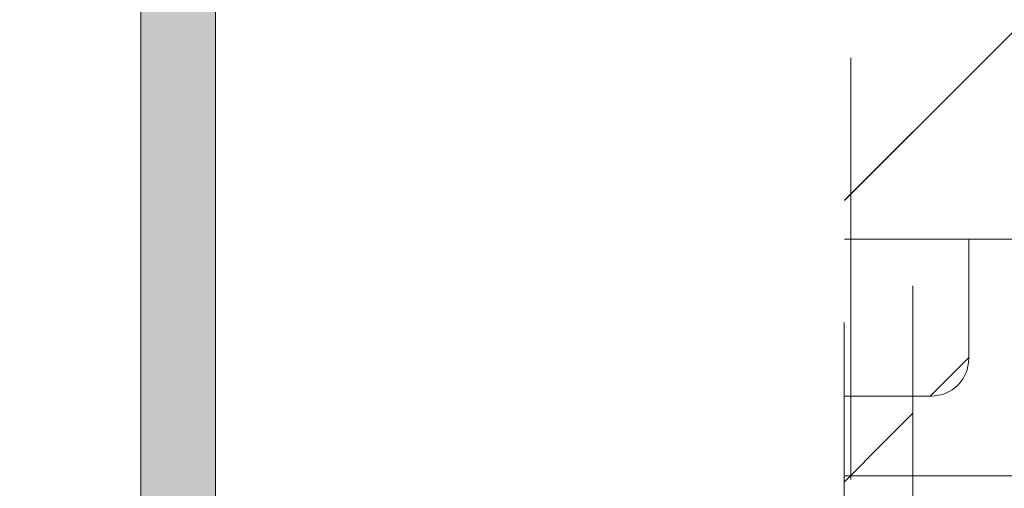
# Model space of a CAD drawing. Header units: inches. Extents: x -416 to -272, y -73 to 47.
# Tile 10 of 206: x -407.31 to -404.2, y -24.73 to -23.25. Entities that reach past the tile are written whole.
import ezdxf

# ---------------------------------------------------------------- set-up
doc = ezdxf.new("R2010")
doc.units = ezdxf.units.IN
doc.header["$LTSCALE"] = 32
doc.header["$MEASUREMENT"] = 0
doc.header["$PDMODE"] = 1
doc.header["$PDSIZE"] = -2
doc.linetypes.add('Dash Style-1', pattern=[0.083328, 0.041656, -0.041672])
for name, color, linetype, lineweight in [('Black', 7, 'Continuous', 18), ('DashLine', 7, 'Continuous', 13), ('DashLineFill', 7, 'Dash Style-1', 13), ('Drawing', 7, 'Continuous', 18), ('Leg_Locator', 7, 'Continuous', 13), ('Metal-DeskStructure', 7, 'Continuous', 13), ('None', 7, 'Continuous', 18), ('SolidLine', 7, 'Continuous', 15), ('Wood_1-H', 7, 'Continuous', 13)]:
    doc.layers.add(name, color=color, linetype=linetype, lineweight=lineweight)
pattern_1 = [(45, (0, 0), (-1.61301565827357, 1.935715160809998), []), (45, (-1.0608, 1.0608), (-0.4723460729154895, 0.4167612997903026), [])]

# ---------------------------------------------------------------- blocks, each defined once
blk = doc.blocks.new('1BRPFY-Leg_Plate (2D)')
at = {"layer": 'DashLineFill', "linetype": 'Continuous', "lineweight": 13}
h = blk.add_hatch(dxfattribs=at)
h.set_pattern_fill('Steel', color=253, style=0, pattern_type=2)
h.set_pattern_definition(pattern_1)
edge = h.paths.add_edge_path()
edge.add_arc((-1.704724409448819, 1.704724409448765), 0.1259842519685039, 90, 180, ccw=False)
edge.add_line((-1.704724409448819, 1.830708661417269), (1.704724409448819, 1.830708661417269))
edge.add_arc((1.704724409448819, 1.704724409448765), 0.1259842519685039, 0, 90, ccw=False)
edge.add_line((1.830708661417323, 1.704724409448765), (1.830708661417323, -1.704724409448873))
edge.add_arc((1.704724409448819, -1.704724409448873), 0.125984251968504, -89.99999999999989, 1.1368683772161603e-13, ccw=False)
edge.add_line((1.704724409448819, -1.830708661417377), (-1.704724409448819, -1.830708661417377))
edge.add_arc((-1.704724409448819, -1.704724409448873), 0.125984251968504, 180, 269.99999999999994, ccw=False)
edge.add_line((-1.830708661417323, -1.704724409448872), (-1.830708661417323, 1.704724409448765))
at = {"layer": 'DashLineFill', "flags": 128}
blk.add_lwpolyline([(-1.830708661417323, 1.704724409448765, -0.414213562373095), (-1.704724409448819, 1.830708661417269), (1.704724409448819, 1.830708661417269, -0.414213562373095), (1.830708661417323, 1.704724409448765), (1.830708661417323, -1.704724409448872, -0.414213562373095), (1.704724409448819, -1.830708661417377), (-1.704724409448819, -1.830708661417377, -0.414213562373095), (-1.830708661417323, -1.704724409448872)], format="xyb", close=True, dxfattribs=at)
blk = doc.blocks.new('1BRPX8-Util_Bkt_Lg-F (2D)')
at = {"layer": 'DashLineFill', "linetype": 'Continuous', "lineweight": 13}
h = blk.add_hatch(dxfattribs=at)
h.set_pattern_fill('Steel', color=253, style=0, pattern_type=2)
h.set_pattern_definition(pattern_1)
edge = h.paths.add_edge_path()
edge.add_line((-4.468503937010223, 7.539370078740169), (-2.421259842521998, 7.539370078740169))
edge.add_line((-2.421259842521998, 7.539370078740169), (-2.421259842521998, 7.917322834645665))
edge.add_arc((-2.303149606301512, 7.91732283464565), 0.1181102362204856, 90.0000000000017, 179.9999999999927, ccw=False)
edge.add_line((-2.303149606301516, 8.035433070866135), (2.303149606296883, 8.035433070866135))
edge.add_arc((2.30314960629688, 7.917322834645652), 0.1181102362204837, 6.423306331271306e-12, 89.99999999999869, ccw=False)
edge.add_line((2.421259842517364, 7.917322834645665), (2.421259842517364, 7.539370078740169))
edge.add_line((2.421259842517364, 7.539370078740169), (4.46850393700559, 7.539370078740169))
edge.add_line((4.46850393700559, 7.539370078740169), (4.46850393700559, 7.405511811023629))
edge.add_line((4.46850393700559, 7.405511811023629), (3.129921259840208, 7.405511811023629))
edge.add_line((3.129921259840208, 7.405511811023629), (3.129921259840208, -2.011811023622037))
edge.add_line((3.129921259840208, -2.011811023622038), (4.46850393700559, -2.011811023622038))
edge.add_line((4.46850393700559, -2.011811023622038), (4.46850393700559, -2.145669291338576))
edge.add_line((4.46850393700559, -2.145669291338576), (2.421259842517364, -2.145669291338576))
edge.add_line((2.421259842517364, -2.145669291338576), (2.421259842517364, -2.523622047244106))
edge.add_arc((2.303149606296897, -2.523622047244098), 0.1181102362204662, 269.9999999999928, 359.9999999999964, ccw=False)
edge.add_line((2.303149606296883, -2.641732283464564), (-2.303149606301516, -2.641732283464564))
edge.add_arc((-2.303149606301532, -2.523622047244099), 0.1181102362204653, 180.0000000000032, 270.0000000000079, ccw=False)
edge.add_line((-2.421259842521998, -2.523622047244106), (-2.421259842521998, -2.145669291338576))
edge.add_line((-2.421259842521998, -2.145669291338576), (-4.468503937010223, -2.145669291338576))
edge.add_line((-4.468503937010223, -2.145669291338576), (-4.468503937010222, -2.011811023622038))
edge.add_line((-4.468503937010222, -2.011811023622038), (-3.129921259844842, -2.011811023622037))
edge.add_line((-3.129921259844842, -2.011811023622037), (-3.129921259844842, 7.405511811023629))
edge.add_line((-3.129921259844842, 7.405511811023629), (-4.468503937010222, 7.405511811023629))
edge.add_line((-4.468503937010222, 7.405511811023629), (-4.468503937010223, 7.539370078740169))
at = {"layer": 'DashLineFill', "flags": 128}
blk.add_lwpolyline([(-4.468503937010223, 7.539370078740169), (-2.421259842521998, 7.539370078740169), (-2.421259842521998, 7.917322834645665, -0.4142135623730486), (-2.303149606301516, 8.035433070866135), (2.303149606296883, 8.035433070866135, -0.4142135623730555), (2.421259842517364, 7.917322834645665), (2.421259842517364, 7.539370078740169), (4.46850393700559, 7.539370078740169), (4.46850393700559, 7.405511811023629), (3.129921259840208, 7.405511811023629), (3.129921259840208, -2.011811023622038), (4.46850393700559, -2.011811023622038), (4.46850393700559, -2.145669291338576), (2.421259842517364, -2.145669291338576), (2.421259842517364, -2.523622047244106, -0.4142135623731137), (2.303149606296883, -2.641732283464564), (-2.303149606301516, -2.641732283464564, -0.4142135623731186), (-2.421259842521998, -2.523622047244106), (-2.421259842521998, -2.145669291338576), (-4.468503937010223, -2.145669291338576), (-4.468503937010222, -2.011811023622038), (-3.129921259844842, -2.011811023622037), (-3.129921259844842, 7.405511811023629), (-4.468503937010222, 7.405511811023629)], format="xyb", close=True, dxfattribs=at)
blk = doc.blocks.new('Slate-LegBrace (2D)')
at = {"layer": 'DashLineFill', "linetype": 'Continuous', "lineweight": 13}
h = blk.add_hatch(dxfattribs=at)
h.set_pattern_fill('Steel', color=253, style=0, pattern_type=2)
h.set_pattern_definition(pattern_1)
edge = h.paths.add_edge_path()
edge.add_line((-2.199587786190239, -0.1351515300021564), (-1.374775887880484, -0.1351515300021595))
edge.add_arc((3.774758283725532e-15, -0.01355418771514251), 1.380142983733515, 185.0545920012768, 354.9454079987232)
edge.add_line((1.374775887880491, -0.13515153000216), (2.199718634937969, -0.1351515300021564))
edge.add_arc((6.542437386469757e-05, -0.01705725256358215), 2.202821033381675, 183.0731271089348, 356.92687289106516, ccw=False)
h = blk.add_hatch(dxfattribs=at)
h.set_pattern_fill('Steel', color=253, style=0, pattern_type=2)
h.set_pattern_definition(pattern_1)
edge = h.paths.add_edge_path()
edge.add_line((2.191696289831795, -0.2375138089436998), (1.463739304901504, -0.2375137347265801))
edge.add_arc((-6.542437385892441e-05, -0.01704129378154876), 1.480314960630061, 188.5652811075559, 351.4347188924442, ccw=False)
edge.add_line((-1.463870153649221, -0.2375137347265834), (-2.191827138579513, -0.2375138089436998))
edge.add_line((-2.191827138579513, -0.2375138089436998), (-2.199718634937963, -0.1351515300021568))
edge.add_line((-2.199718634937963, -0.1351515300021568), (-1.374775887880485, -0.1351515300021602))
edge.add_arc((2.886579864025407e-15, -0.01355418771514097), 1.380142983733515, 185.0545920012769, 354.9454079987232)
edge.add_line((1.37477588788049, -0.1351515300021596), (2.199587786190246, -0.1351515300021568))
edge.add_line((2.199587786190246, -0.1351515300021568), (2.191696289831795, -0.2375138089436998))
h = blk.add_hatch(dxfattribs=at)
h.set_pattern_fill('Steel', color=253, style=0, pattern_type=2)
h.set_pattern_definition(pattern_1)
h.paths.add_polyline_path([(0.6865492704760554, -1.819226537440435), (0.6948460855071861, -1.819625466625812), (0.703063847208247, -1.820835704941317), (0.7111234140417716, -1.822845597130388), (0.7189471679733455, -1.825635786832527), (0.7264597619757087, -1.829179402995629), (0.7335888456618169, -1.833442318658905), (0.7402657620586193, -1.838383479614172), (0.7464262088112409, -1.843955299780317), (0.7520108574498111, -1.850104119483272), (0.7569659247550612, -1.856770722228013), (0.7612436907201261, -1.86389090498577), (0.7648029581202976, -1.871396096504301), (0.7676094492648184, -1.879214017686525), (0.769636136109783, -1.887269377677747), (0.7708635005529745, -1.895484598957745), (0.771279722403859, -1.903780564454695), (0.7708807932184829, -1.912077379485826), (0.7696705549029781, -1.920295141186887), (0.7676606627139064, -1.928354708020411), (0.7648704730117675, -1.936178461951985), (0.7613268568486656, -1.943691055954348), (0.7570639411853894, -1.950820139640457), (0.7521227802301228, -1.957497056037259), (0.7465509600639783, -1.963657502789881), (0.7404021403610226, -1.969242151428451), (0.733735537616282, -1.974197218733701), (0.7266153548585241, -1.978474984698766), (0.719110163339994, -1.982034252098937), (0.71129224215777, -1.984840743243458), (0.7032368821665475, -1.986867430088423), (0.6950216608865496, -1.988094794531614), (0.6867256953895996, -1.988511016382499), (0.6784288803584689, -1.988112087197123), (0.6702111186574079, -1.986901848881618), (0.6621515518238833, -1.984891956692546), (0.6543277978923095, -1.982101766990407), (0.6468152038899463, -1.978558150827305), (0.6396861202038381, -1.974295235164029), (0.6330092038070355, -1.969354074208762), (0.626848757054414, -1.963782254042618), (0.6212641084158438, -1.957633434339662), (0.6163090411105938, -1.950966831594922), (0.6120312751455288, -1.943846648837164), (0.6084720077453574, -1.936341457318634), (0.6056655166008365, -1.92852353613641), (0.6036388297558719, -1.920468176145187), (0.6024114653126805, -1.912252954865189), (0.6019952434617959, -1.903956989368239), (0.6023941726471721, -1.895660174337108), (0.6036044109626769, -1.887442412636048), (0.6056143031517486, -1.879382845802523), (0.6084044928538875, -1.871559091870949), (0.6119481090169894, -1.864046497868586), (0.6162110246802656, -1.856917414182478), (0.6211521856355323, -1.850240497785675), (0.6267240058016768, -1.844080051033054), (0.6328728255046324, -1.838495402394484), (0.6395394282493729, -1.833540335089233), (0.6466596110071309, -1.829262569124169), (0.654164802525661, -1.825703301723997), (0.661982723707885, -1.822896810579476), (0.6700380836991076, -1.820870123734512), (0.6782533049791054, -1.81964275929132)])
at = {"layer": 'DashLineFill', "flags": 128}
for points in [[(2.191696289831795, -0.2375138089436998), (1.463739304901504, -0.2375137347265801, -0.860662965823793), (-1.463870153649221, -0.2375137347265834), (-2.191827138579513, -0.2375138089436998), (-2.199718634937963, -0.1351515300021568), (-1.374775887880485, -0.1351515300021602, 0.9154551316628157), (1.37477588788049, -0.1351515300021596), (2.199587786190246, -0.1351515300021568)], [(-2.199587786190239, -0.1351515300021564), (-1.374775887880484, -0.1351515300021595, 0.9154551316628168), (1.374775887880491, -0.13515153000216), (2.199718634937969, -0.1351515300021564, -0.9477524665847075)]]:
    blk.add_lwpolyline(points, format="xyb", close=True, dxfattribs=at)
blk.add_lwpolyline([(0.6865492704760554, -1.819226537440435), (0.6948460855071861, -1.819625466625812), (0.703063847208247, -1.820835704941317), (0.7111234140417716, -1.822845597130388), (0.7189471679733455, -1.825635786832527), (0.7264597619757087, -1.829179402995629), (0.7335888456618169, -1.833442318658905), (0.7402657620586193, -1.838383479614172), (0.7464262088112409, -1.843955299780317), (0.7520108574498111, -1.850104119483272), (0.7569659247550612, -1.856770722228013), (0.7612436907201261, -1.86389090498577), (0.7648029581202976, -1.871396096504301), (0.7676094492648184, -1.879214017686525), (0.769636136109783, -1.887269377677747), (0.7708635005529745, -1.895484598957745), (0.771279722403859, -1.903780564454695), (0.7708807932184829, -1.912077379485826), (0.7696705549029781, -1.920295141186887), (0.7676606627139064, -1.928354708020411), (0.7648704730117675, -1.936178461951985), (0.7613268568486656, -1.943691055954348), (0.7570639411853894, -1.950820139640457), (0.7521227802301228, -1.957497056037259), (0.7465509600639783, -1.963657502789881), (0.7404021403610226, -1.969242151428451), (0.733735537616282, -1.974197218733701), (0.7266153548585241, -1.978474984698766), (0.719110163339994, -1.982034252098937), (0.71129224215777, -1.984840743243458), (0.7032368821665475, -1.986867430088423), (0.6950216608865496, -1.988094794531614), (0.6867256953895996, -1.988511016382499), (0.6784288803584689, -1.988112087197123), (0.6702111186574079, -1.986901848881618), (0.6621515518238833, -1.984891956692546), (0.6543277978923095, -1.982101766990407), (0.6468152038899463, -1.978558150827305), (0.6396861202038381, -1.974295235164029), (0.6330092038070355, -1.969354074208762), (0.626848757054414, -1.963782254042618), (0.6212641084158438, -1.957633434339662), (0.6163090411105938, -1.950966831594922), (0.6120312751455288, -1.943846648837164), (0.6084720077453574, -1.936341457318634), (0.6056655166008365, -1.92852353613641), (0.6036388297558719, -1.920468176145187), (0.6024114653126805, -1.912252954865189), (0.6019952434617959, -1.903956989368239), (0.6023941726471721, -1.895660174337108), (0.6036044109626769, -1.887442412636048), (0.6056143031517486, -1.879382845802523), (0.6084044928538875, -1.871559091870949), (0.6119481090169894, -1.864046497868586), (0.6162110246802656, -1.856917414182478), (0.6211521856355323, -1.850240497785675), (0.6267240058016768, -1.844080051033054), (0.6328728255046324, -1.838495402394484), (0.6395394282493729, -1.833540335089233), (0.6466596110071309, -1.829262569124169), (0.654164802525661, -1.825703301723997), (0.661982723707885, -1.822896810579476), (0.6700380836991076, -1.820870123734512), (0.6782533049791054, -1.81964275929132)], close=True, dxfattribs=at)
blk = doc.blocks.new('TLLegSleeve (2D)')
at = {"layer": 'DashLineFill', "linetype": 'Continuous', "lineweight": 13}
h = blk.add_hatch(dxfattribs=at)
h.set_pattern_fill('Steel', color=253, style=0, pattern_type=2)
h.set_pattern_definition(pattern_1)
edge = h.paths.add_edge_path()
edge.add_line((1.08267716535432, 1.402343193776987), (1.08267716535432, 2.913385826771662))
edge.add_arc((-1.707523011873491e-13, 2.913385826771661), 1.08267716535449, 4.479377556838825e-14, 180)
edge.add_line((-1.082677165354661, 2.913385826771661), (-1.08267716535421, 1.402343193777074))
edge.add_arc((-1.332267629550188e-15, 2.886579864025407e-15), 1.771653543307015, 127.6698869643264, 412.330113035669)
edge.add_line((1.08267716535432, 1.402343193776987), (1.08267716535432, 1.402343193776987))
edge = h.paths.add_edge_path()
edge.add_arc((1.665334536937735e-15, 2.91338582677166), 0.7480314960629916, 0, 180, ccw=False)
edge.add_arc((1.665334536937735e-15, 2.91338582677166), 0.7480314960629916, 180, 360, ccw=False)
edge = h.paths.add_edge_path()
edge.add_arc((-1.723066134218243e-13, 9.149983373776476e-17), 1.437007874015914, 0, 180, ccw=False)
edge.add_arc((-1.723066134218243e-13, 5.70119602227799e-16), 1.437007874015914, 180, 360, ccw=False)
at = {"layer": 'DashLine', "color": 8, "flags": 128}
blk.add_lwpolyline([(0.918659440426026, -1.374871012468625), (0.7794749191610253, -1.458295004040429), (0.6327836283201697, -1.527674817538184), (0.4799982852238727, -1.582342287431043), (0.3225902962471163, -1.621770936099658), (0.1620755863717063, -1.645581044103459), (8.723964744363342e-15, -1.653543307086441), (-0.162075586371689, -1.645581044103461), (-0.3225902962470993, -1.621770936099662), (-0.4799982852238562, -1.582342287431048), (-0.6327836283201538, -1.527674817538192)], dxfattribs=at)
at = {"layer": 'DashLineFill', "flags": 128}
blk.add_lwpolyline([(1.08267716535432, 1.402343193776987), (1.08267716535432, 2.913385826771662, 0.9999999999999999), (-1.082677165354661, 2.913385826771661), (-1.08267716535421, 1.402343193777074, 2.931618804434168), (1.08267716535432, 1.402343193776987)], format="xyb", close=True, dxfattribs=at)
blk = doc.blocks.new('Group-84')
at = {"layer": 'DashLine', "flags": 128}
blk.add_lwpolyline([(0.7874015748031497, -10.45275590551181), (17.68700787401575, -10.45275590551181), (17.68700787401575, -11.2007874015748), (0.7874015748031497, -11.2007874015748)], close=True, dxfattribs=at)
at = {"layer": 'SolidLine', "flags": 128}
blk.add_lwpolyline([(0.7874015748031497, -0.767716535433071), (71.25984251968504, -0.767716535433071), (71.25984251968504, -11.2007874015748), (0.7874015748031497, -11.2007874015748)], close=True, dxfattribs=at)
blk.add_lwpolyline([(7.34251968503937, -8.30708661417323, -0.414213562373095), (9.05511811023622, -6.594488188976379, -0.414213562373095), (10.76771653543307, -8.30708661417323, -0.414213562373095), (9.05511811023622, -10.01968503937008, -0.414213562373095)], format="xyb", close=True, dxfattribs=at)
at = {"layer": 'Wood_1-H', "color": 7}
for name in ['1BRPX8-Util_Bkt_Lg-F (2D)', 'TLLegSleeve (2D)', 'Slate-LegBrace (2D)', '1BRPFY-Leg_Plate (2D)']:
    blk.add_blockref(name, (9.05511811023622, -8.30708661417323), dxfattribs=at)
blk = doc.blocks.new('Group-50')
at = {"layer": 'DashLineFill', "linetype": 'Continuous', "lineweight": 13}
h = blk.add_hatch(dxfattribs=at)
h.set_pattern_fill('Steel', color=253, style=0, pattern_type=2)
h.set_pattern_definition(pattern_1)
h.paths.add_polyline_path([(-2.066929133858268, 1.397637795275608), (2.066929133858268, 1.397637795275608), (2.066929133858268, 0.1377952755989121), (2.106299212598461, 0.1377952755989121), (2.106299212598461, -0.1377952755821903), (2.066929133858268, -0.1377952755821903), (2.066929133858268, -5.275590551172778), (2.106299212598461, -5.275590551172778), (2.106299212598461, -5.55118110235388), (2.066929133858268, -5.55118110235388), (2.066929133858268, -5.82677165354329), (-2.066929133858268, -5.82677165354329), (-2.066929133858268, -5.55118110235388), (-2.106299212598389, -5.55118110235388), (-2.106299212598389, -5.275590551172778), (-2.066929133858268, -5.275590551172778), (-2.066929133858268, -0.1377952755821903), (-2.106299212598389, -0.1377952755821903), (-2.106299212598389, 0.1377952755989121), (-2.066929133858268, 0.1377952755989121)])
at = {"layer": 'DashLineFill', "flags": 128}
blk.add_lwpolyline([(-2.066929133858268, 1.397637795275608), (2.066929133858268, 1.397637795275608), (2.066929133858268, 0.1377952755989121), (2.106299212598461, 0.1377952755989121), (2.106299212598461, -0.1377952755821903), (2.066929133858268, -0.1377952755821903), (2.066929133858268, -5.275590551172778), (2.106299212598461, -5.275590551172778), (2.106299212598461, -5.55118110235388), (2.066929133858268, -5.55118110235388), (2.066929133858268, -5.82677165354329), (-2.066929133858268, -5.82677165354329), (-2.066929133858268, -5.55118110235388), (-2.106299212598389, -5.55118110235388), (-2.106299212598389, -5.275590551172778), (-2.066929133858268, -5.275590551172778), (-2.066929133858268, -0.1377952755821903), (-2.106299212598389, -0.1377952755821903), (-2.106299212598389, 0.1377952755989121), (-2.066929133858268, 0.1377952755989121)], close=True, dxfattribs=at)
blk = doc.blocks.new('TL14_upper_leg (2D)')
at = {"layer": 'DashLine', "color": 7}
blk.add_blockref('Group-50', (0, 0), dxfattribs=at)
blk = doc.blocks.new('Group-54')
at = {"layer": 'DashLine'}
for p, q in [((-0.0001991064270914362, 1.232283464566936), (-0.0001991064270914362, 1.468503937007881)), ((-0.1183093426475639, 1.114173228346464), (-0.3545298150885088, 1.114173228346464)), ((0.117911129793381, 1.114173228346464), (0.3541316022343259, 1.114173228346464)), ((-0.0001991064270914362, 0.9960629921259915), (-0.0001991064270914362, 0.7598425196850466))]:
    blk.add_line(p, q, dxfattribs=at)
at = {"layer": 'DashLine', "flags": 128}
blk.add_lwpolyline([(-0.2561046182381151, 1.1141732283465), (-0.2548723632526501, 1.139256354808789), (-0.2511874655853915, 1.164097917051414), (-0.2450854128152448, 1.188458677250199), (-0.2366249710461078, 1.212104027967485), (-0.2258876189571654, 1.234806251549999), (-0.2129767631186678, 1.256346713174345), (-0.1980167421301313, 1.276517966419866), (-0.1811516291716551, 1.295125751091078), (-0.1625438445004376, 1.311990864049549), (-0.1423725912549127, 1.32695088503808), (-0.1208321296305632, 1.339861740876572), (-0.0981299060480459, 1.350599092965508), (-0.07448455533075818, 1.359059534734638), (-0.05012379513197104, 1.365161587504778), (-0.02528223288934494, 1.368846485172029), (-0.0001991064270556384, 1.370078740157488), (0.02488402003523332, 1.368846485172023), (0.04972558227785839, 1.365161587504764), (0.07408634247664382, 1.359059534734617), (0.09773169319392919, 1.35059909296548), (0.1204339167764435, 1.339861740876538), (0.1419743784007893, 1.32695088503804), (0.1621456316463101, 1.311990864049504), (0.1807534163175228, 1.295125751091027), (0.1976185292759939, 1.27651796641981), (0.2125785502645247, 1.256346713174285), (0.2254894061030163, 1.234806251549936), (0.2362267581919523, 1.212104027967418), (0.2446871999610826, 1.188458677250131), (0.2507892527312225, 1.164097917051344), (0.2544741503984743, 1.139256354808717), (0.2557064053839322, 1.114173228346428), (0.2544741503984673, 1.089090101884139), (0.2507892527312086, 1.064248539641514), (0.2446871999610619, 1.039887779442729), (0.236226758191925, 1.016242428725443), (0.2254894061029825, 0.993540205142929), (0.2125785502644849, 0.9719997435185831), (0.1976185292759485, 0.9518284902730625), (0.1807534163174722, 0.9332207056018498), (0.1621456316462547, 0.9163555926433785), (0.1419743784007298, 0.9013955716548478), (0.1204339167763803, 0.8884847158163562), (0.09773169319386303, 0.8777473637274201), (0.0740863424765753, 0.8692869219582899), (0.04972558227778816, 0.8631848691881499), (0.02488402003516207, 0.8594999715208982), (-0.000199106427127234, 0.8582677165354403), (-0.02528223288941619, 0.8594999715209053), (-0.05012379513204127, 0.8631848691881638), (-0.0744845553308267, 0.8692869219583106), (-0.09812990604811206, 0.8777473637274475), (-0.1208321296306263, 0.88848471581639), (-0.1423725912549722, 0.9013955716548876), (-0.1625438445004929, 0.9163555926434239), (-0.1811516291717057, 0.9332207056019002), (-0.1980167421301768, 0.9518284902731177), (-0.2129767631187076, 0.9719997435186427), (-0.2258876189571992, 0.9935402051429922), (-0.2366249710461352, 1.016242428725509), (-0.2450854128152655, 1.039887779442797), (-0.2511874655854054, 1.064248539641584), (-0.2548723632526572, 1.089090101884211)], close=True, dxfattribs=at)
blk = doc.blocks.new('1BRPT9-Bracket (2D)')
at = {"layer": 'DashLineFill', "linetype": 'Continuous', "lineweight": 13}
h = blk.add_hatch(dxfattribs=at)
h.set_pattern_fill('Steel', color=253, style=0, pattern_type=2)
h.set_pattern_definition(pattern_1)
edge = h.paths.add_edge_path()
edge.add_line((-2.32206875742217, -8.74015748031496), (-2.32206875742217, 8.740157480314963))
edge.add_line((-2.32206875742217, 8.740157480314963), (1.677931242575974, 8.740157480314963))
edge.add_arc((1.677931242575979, 8.488188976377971), 0.2519685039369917, -3.979039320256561e-12, 90.0000000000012, ccw=False)
edge.add_line((1.929899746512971, 8.488188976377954), (1.929899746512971, 7.480314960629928))
edge.add_line((1.929899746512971, 7.480314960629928), (2.323600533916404, 7.461135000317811))
edge.add_line((2.323600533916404, 7.461135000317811), (2.323600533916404, -7.480314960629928))
edge.add_line((2.323600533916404, -7.480314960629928), (1.929899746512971, -7.480314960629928))
edge.add_line((1.929899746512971, -7.480314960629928), (1.929899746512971, -8.488188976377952))
edge.add_arc((1.677931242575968, -8.488188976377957), 0.2519685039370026, -90.00000000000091, 1.0800249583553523e-12, ccw=False)
edge.add_line((1.677931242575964, -8.74015748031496), (-2.32206875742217, -8.74015748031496))
at = {"layer": 'DashLineFill'}
blk.add_line((2.126750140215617, 7.461135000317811), (2.126750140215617, -7.480314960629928), dxfattribs=at)
at = {"layer": 'DashLineFill', "flags": 128}
blk.add_lwpolyline([(-2.32206875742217, -8.74015748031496), (-2.32206875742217, 8.740157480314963), (1.677931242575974, 8.740157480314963, -0.4142135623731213), (1.929899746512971, 8.488188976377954), (1.929899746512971, 7.480314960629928), (2.323600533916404, 7.461135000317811), (2.323600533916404, -7.480314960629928), (1.929899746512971, -7.480314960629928), (1.929899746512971, -8.488188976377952, -0.4142135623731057), (1.677931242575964, -8.74015748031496)], format="xyb", close=True, dxfattribs=at)
at = {"layer": 'DashLineFill', "linetype": 'Continuous', "lineweight": 5}
blk.add_point((0.0001991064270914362, 1.114173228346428), dxfattribs=at)
at = {"layer": 'Metal-DeskStructure', "color": 7}
blk.add_blockref('Group-54', (0, 0), dxfattribs=at)
blk = doc.blocks.new('SlateLegLocator-R2')
at = {"color": 255, "linetype": 'Dash Style-1', "lineweight": 5}
blk.add_wipeout([(-2.106299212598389, 1.3779527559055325), (2.10629921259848, 1.3779527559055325), (2.10629921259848, -5.807086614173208), (-2.106299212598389, -5.807086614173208)], dxfattribs=at).dxf.layer = 'Black'
at = {"layer": 'Leg_Locator', "linetype": 'Continuous', "lineweight": 0, "true_color": 0xff0000}
h = blk.add_hatch(color=1, dxfattribs=at)
edge = h.paths.add_edge_path()
edge.add_line((4.475859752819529e-14, -5.0275590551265), (-0.4794678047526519, -3.866141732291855))
edge.add_line((-0.4794678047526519, -3.866141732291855), (-0.1181102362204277, -3.866141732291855))
edge.add_line((-0.1181102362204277, -3.866141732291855), (-0.1181102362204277, -1.37222430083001))
edge.add_arc((4.476974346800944e-14, -0.1574803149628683), 1.220472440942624, 264.4465558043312, 275.5534441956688)
edge.add_line((0.1181102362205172, -1.37222430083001), (0.1181102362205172, -3.866141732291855))
edge.add_line((0.1181102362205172, -3.866141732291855), (0.4794678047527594, -3.866141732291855))
edge.add_line((0.4794678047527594, -3.866141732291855), (4.474198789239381e-14, -5.0275590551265))
at = {"layer": 'Black', "linetype": 'Dash Style-1', "lineweight": 5, "flags": 128}
blk.add_lwpolyline([(-2.106299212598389, 1.377952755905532), (2.106299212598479, 1.377952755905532), (2.106299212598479, -5.807086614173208), (-2.106299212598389, -5.807086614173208)], close=True, dxfattribs=at)
at = {"layer": 'Leg_Locator', "flags": 128}
blk.add_lwpolyline([(4.475859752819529e-14, -5.0275590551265), (-0.4794678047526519, -3.866141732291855), (-0.1181102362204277, -3.866141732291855), (-0.1181102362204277, -1.37222430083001, 0.04850091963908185), (0.1181102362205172, -1.37222430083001), (0.1181102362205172, -3.866141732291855), (0.4794678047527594, -3.866141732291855)], format="xyb", close=True, dxfattribs=at)
blk = doc.blocks.new('Group-85')
at = {"layer": 'None', "color": 7}
for name, p in [('1BRPT9-Bracket (2D)', (8.976377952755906, -12.00787401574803)), ('1BRPFY-Leg_Plate (2D)', (8.976377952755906, -8.30708661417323)), ('TL14_upper_leg (2D)', (8.976377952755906, -8.30708661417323))]:
    blk.add_blockref(name, p, dxfattribs=at)
blk.add_blockref('SlateLegLocator-R2', (8.976377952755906, -8.30708661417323), dxfattribs=at)
blk = doc.blocks.new('Group-86')
at = {"layer": 'None'}
blk.add_blockref('Group-84', (0, 0), dxfattribs=at)
blk.add_blockref('Group-85', (0, 0), dxfattribs=at)
blk = doc.blocks.new('SL Credenza Desk (2D)-1')
at = {"layer": 'None'}
blk.add_blockref('Group-86', (0, 0), dxfattribs=at)
at = {"layer": 'Drawing', "color": 0, "flags": 1}
for tag in ['Tag', 'Catalog', 'Option1', 'Option2', 'Option3', 'Option4', 'Option5', 'Option6', 'Option7', 'Option8', 'Option9', 'Option10', 'Option11', 'Option12', 'Custom', 'FinishGroup', 'Discount', 'Item2', 'Item3', 'Item6', 'Item9', 'Item10', 'Item12', 'Item13', 'Item16', 'Item19', 'Item20', 'Item21', 'Item22', 'Item23', 'Item24', 'Item25', 'Item8', 'Item18', 'Item1', 'Item4', 'Item5', 'Item7', 'Item11', 'Item14', 'Item15', 'Item17']:
    blk.add_attdef(tag, (-56.28870742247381, -28.99901361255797), '', height=0.007086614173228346, dxfattribs=at)
blk = doc.blocks.new('Group-87')
at = {"layer": 'Drawing'}
blk.add_blockref('SL Credenza Desk (2D)-1', (-56.32807750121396, 1.485347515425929), dxfattribs=at)
at = {"layer": 'Drawing', "color": 0, "flags": 1}
for tag in ['Tag', 'Catalog', 'Option1', 'Option2', 'Option3', 'Option4', 'Option5', 'Option6', 'Option7', 'Option8', 'Option9', 'Option10', 'Option11', 'Option12', 'Custom', 'FinishGroup', 'Discount', 'Item2', 'Item3', 'Item6', 'Item9', 'Item10', 'Item12', 'Item13', 'Item16', 'Item19', 'Item20', 'Item21', 'Item22', 'Item23', 'Item24', 'Item25', 'Item8', 'Item18', 'Item1', 'Item4', 'Item5', 'Item7', 'Item11', 'Item14', 'Item15', 'Item17']:
    blk.add_attdef(tag, (-56.28870742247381, -28.99901361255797), '', height=0.007086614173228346, dxfattribs=at)

msp = doc.modelspace()

# ---------------------------------------------------------------- block references
at = {"layer": 'Drawing', "color": 7}
msp.add_blockref('Group-87', (-359.4593240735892, -14.97747349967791), dxfattribs=at)

doc.saveas('drawing.dxf')
